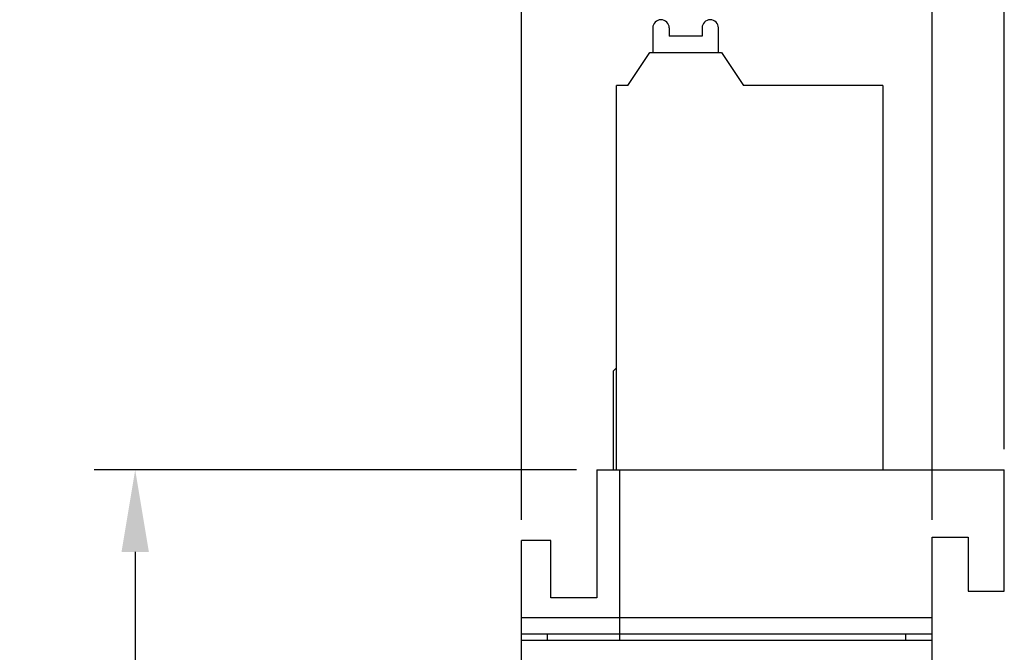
# Model space of a CAD drawing. Extents: x 23 to 2200, y 26 to 490.
# Tile 12 of 55: x 277 to 307, y 288 to 308. Entities that reach past the tile are written whole.
import ezdxf

# ---------------------------------------------------------------- set-up
doc = ezdxf.new("R2010")
doc.units = 0
doc.header["$LTSCALE"] = 23.1
doc.header["$MEASUREMENT"] = 0
doc.linetypes.add('CENTER2', pattern=[28.575, 19.05, -3.175, 3.175, -3.175])
doc.layers.get('0').update_dxf_attribs({"linetype": 'CONTINUOUS', "lineweight": 25})
doc.layers.get('Defpoints').update_dxf_attribs({"linetype": 'CONTINUOUS', "lineweight": 9})
doc.layers.add('图层3', color=1, linetype='CENTER2', lineweight=9)
doc.styles.get("Standard").update_dxf_attribs({"font": 'isocp3.shx', "bigfont": 'gbcbig.shx'})
doc.dimstyles.new('ISO-25', dxfattribs={"dimtxt": 2.5, "dimasz": 2.5, "dimexe": 1.25, "dimexo": 0.625, "dimtad": 1, "dimdec": 1, "dimdsep": 46, "dimtxsty": 'STANDARD', "dimcen": 2.5, "dimclrd": 1, "dimclre": 1, "dimadec": 0, "dimazin": 0, "dimtfac": 1, "dimtdec": 1, "dimtmove": 0, "dimatfit": 3, "dimfxl": 1, "dimarcsym": 0})

# ---------------------------------------------------------------- blocks, each defined once
blk = doc.blocks.new('*D567')
at = {"layer": 'Defpoints', "color": 0, "transparency": 16777216}
for p in [(295.021, 293.98), (280.968, 193.98), (292.971, 193.98)]:
    blk.add_point(p, dxfattribs=at)
at = {"layer": '图层3', "color": 1, "lineweight": -2, "transparency": 16777216}
for p, q in [((294.396, 293.98), (279.718, 293.98)), ((280.968, 291.48), (280.968, 196.48)), ((292.346, 193.98), (279.718, 193.98))]:
    blk.add_line(p, q, dxfattribs=at)
at = {"layer": '图层3', "color": 1, "transparency": 16777216}
for points in [[(280.551, 291.48), (281.384, 291.48), (280.968, 293.98)], [(280.551, 196.48), (281.384, 196.48), (280.968, 193.98)]]:
    blk.add_solid(points, dxfattribs=at)
at = {"layer": '图层3', "color": 0, "transparency": 16777216, "insert": (279.093, 243.98), "char_height": 2.5, "attachment_point": 5, "rotation": 90}
blk.add_mtext('100', dxfattribs=at)
blk = doc.blocks.new('*D568')
at = {"layer": 'Defpoints', "color": 0, "transparency": 16777216}
for p in [(307.421, 322.094), (307.421, 293.98), (292.721, 291.83)]:
    blk.add_point(p, dxfattribs=at)
at = {"layer": '图层3', "color": 1, "lineweight": -2, "transparency": 16777216}
for p, q in [((292.721, 292.455), (292.721, 323.344)), ((307.421, 294.605), (307.421, 323.344)), ((295.221, 322.094), (304.921, 322.094))]:
    blk.add_line(p, q, dxfattribs=at)
at = {"layer": '图层3', "color": 1, "transparency": 16777216}
for points in [[(295.221, 322.51), (295.221, 321.677), (292.721, 322.094)], [(304.921, 322.51), (304.921, 321.677), (307.421, 322.094)]]:
    blk.add_solid(points, dxfattribs=at)
at = {"layer": '图层3', "color": 0, "transparency": 16777216, "insert": (300.071, 323.969), "char_height": 2.5, "attachment_point": 5}
blk.add_mtext('14.7', dxfattribs=at)
blk = doc.blocks.new('*D569')
at = {"layer": 'Defpoints', "color": 0, "transparency": 16777216}
for p in [(305.221, 316.962), (292.721, 291.83), (305.221, 291.83)]:
    blk.add_point(p, dxfattribs=at)
at = {"layer": '图层3', "color": 1, "lineweight": -2, "transparency": 16777216}
for p, q in [((292.721, 292.455), (292.721, 318.212)), ((305.221, 292.455), (305.221, 318.212)), ((295.221, 316.962), (302.721, 316.962))]:
    blk.add_line(p, q, dxfattribs=at)
at = {"layer": '图层3', "color": 1, "transparency": 16777216}
for points in [[(295.221, 317.379), (295.221, 316.545), (292.721, 316.962)], [(302.721, 317.379), (302.721, 316.545), (305.221, 316.962)]]:
    blk.add_solid(points, dxfattribs=at)
at = {"layer": '图层3', "color": 0, "transparency": 16777216, "insert": (298.971, 318.837), "char_height": 2.5, "attachment_point": 5}
blk.add_mtext('12.5', dxfattribs=at)

msp = doc.modelspace()

# ---------------------------------------------------------------- linework, layer by layer
at = {"color": 7, "linetype": 'Continuous'}
for p, q in [((296.721, 307.43), (296.721, 306.68)), ((297.221, 307.43), (297.221, 307.18)), ((298.221, 307.43), (298.221, 307.18)), ((298.721, 306.68), (298.721, 307.43)), ((298.221, 307.18), (297.221, 307.18)), ((295.962, 305.68), (296.628, 306.68)), ((296.628, 306.68), (298.814, 306.68)), ((298.814, 306.68), (299.481, 305.68)), ((295.621, 293.98), (295.621, 305.68)), ((295.962, 305.68), (295.621, 305.68)), ((303.721, 305.68), (299.481, 305.68)), ((303.721, 305.68), (303.721, 293.98)), ((295.521, 296.98), (295.621, 297.08)), ((295.521, 296.98), (295.521, 293.98)), ((295.021, 293.98), (295.021, 290.08)), ((295.021, 293.98), (307.421, 293.98)), ((295.721, 288.78), (295.721, 293.98)), ((307.421, 290.28), (307.421, 293.98)), ((305.221, 265.744), (305.221, 291.93)), ((305.221, 291.93), (306.321, 291.93)), ((306.321, 291.93), (306.321, 290.28)), ((292.721, 265.744), (292.721, 291.83)), ((293.621, 291.83), (292.721, 291.83)), ((293.621, 290.08), (293.621, 291.83)), ((306.321, 290.28), (307.421, 290.28)), ((295.021, 290.08), (293.621, 290.08)), ((292.721, 289.48), (305.221, 289.48)), ((292.721, 288.98), (305.221, 288.98)), ((293.521, 288.78), (293.521, 288.98)), ((304.421, 288.78), (304.421, 288.98)), ((305.221, 288.78), (292.721, 288.78))]:
    msp.add_line(p, q, dxfattribs=at)
for centre in [(296.971, 307.43), (298.471, 307.43)]:
    msp.add_arc(centre, 0.25, 0, 180, dxfattribs=at)

# ---------------------------------------------------------------- dimensions: what is measured, and where the dimension line sits
at = {"layer": '图层3', "color": 0}
for base, p2, picture, middle in [((307.421, 322.094), (307.421, 293.98), '*D568', (300.071, 323.969)), ((305.221, 316.962), (305.221, 291.83), '*D569', (298.971, 318.837))]:
    dim = msp.add_linear_dim(base=base, p1=(292.721, 291.83), p2=p2, dimstyle='ISO-25', override={"dimfxl": 0.66}, dxfattribs=at)
    dim.commit()
    dim.dimension.update_dxf_attribs({"geometry": picture, "text_midpoint": middle})
dim = msp.add_linear_dim(base=(280.968, 193.98), p1=(295.021, 293.98), p2=(292.971, 193.98), angle=90, dimstyle='ISO-25', override={"dimfxl": 0.66}, dxfattribs=at)
dim.commit()
dim.dimension.update_dxf_attribs({"geometry": '*D567', "text_midpoint": (279.093, 243.98)})

doc.saveas('drawing.dxf')
